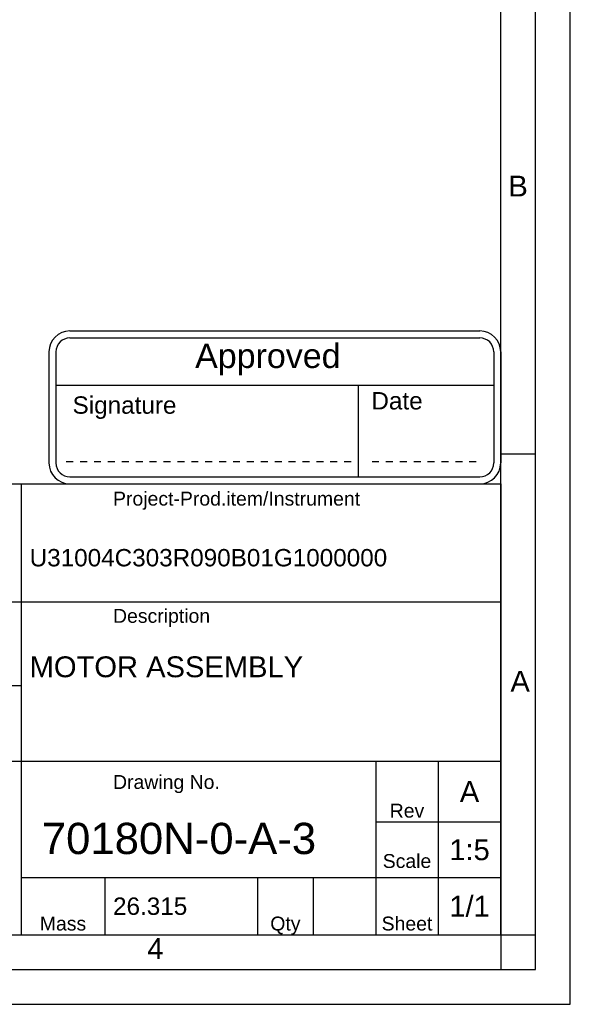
# Model space of a CAD drawing. Header units: millimetres. Extents: x 0 to 420, y 0 to 297.
# Tile 42 of 68: x 341 to 420, y 0 to 142. Entities that reach past the tile are written whole.
import ezdxf

# ---------------------------------------------------------------- set-up
doc = ezdxf.new("R2010")
doc.units = ezdxf.units.MM
doc.header["$LTSCALE"] = 23.1
doc.layers.get('0').update_dxf_attribs({"linetype": 'CONTINUOUS'})
doc.layers.add('DETAIL', color=7, linetype='CONTINUOUS')
doc.styles.add('TEXTSTYLE_11', font='arial.ttf')
doc.styles.add('TEXTSTYLE_2', font='arial.ttf')
doc.styles.add('TEXTSTYLE_3', font='arial.ttf')

msp = doc.modelspace()

# ---------------------------------------------------------------- linework, layer by layer
at = {"color": 2, "linetype": 'Continuous'}
for p, q in [((420, 0), (420, 297)), ((415, 5), (415, 292)), ((410, 79.25), (415, 79.25)), ((235, 74.91189), (410, 74.91189)), ((341, 74.91189), (341, 9.99989)), ((410, 74.91189), (410, 9.99989)), ((235, 57.91189), (410, 57.91189)), ((235, 45.91189), (341, 45.91189)), ((235, 34.99989), (410, 34.99989)), ((392, 34.99989), (392, 9.99989)), ((401, 34.99989), (401, 9.99989)), ((392, 26.24989), (410, 26.24989)), ((341, 18.24989), (410, 18.24989)), ((353, 18.24989), (353, 9.99989)), ((375, 18.24989), (375, 9.99989)), ((383, 18.24989), (383, 9.99989)), ((235, 9.99989), (410, 9.99989)), ((410.00278, 10.01538), (410.00278, 5.01538)), ((410.00841, 9.99683), (415.00841, 9.99683)), ((20, 5), (415, 5)), ((237.25, 0), (420, 0))]:
    msp.add_line(p, q, dxfattribs=at)
at = {"color": 7, "linetype": 'Continuous'}
for p, q in [((410, 10), (410, 287)), ((25, 10), (410, 10))]:
    msp.add_line(p, q, dxfattribs=at)
at = {"layer": 'DETAIL', "color": 1, "linetype": 'Continuous'}
for p, q in [((347.98383, 96.9221), (406.98383, 96.9221)), ((347.98383, 95.9221), (406.98383, 95.9221)), ((344.98383, 93.9221), (344.98383, 77.9221)), ((345.98383, 93.9221), (345.98383, 77.9221)), ((408.98383, 93.9221), (408.98383, 77.9221)), ((409.98383, 93.9221), (409.98383, 77.9221)), ((345.98383, 89.10468), (408.98383, 89.10468)), ((389.46831, 89.10468), (389.46831, 75.9221)), ((347.46831, 78.13717), (348.46831, 78.13717)), ((349.46831, 78.13717), (350.46831, 78.13717)), ((351.46831, 78.13717), (352.46831, 78.13717)), ((353.46831, 78.13717), (354.46831, 78.13717)), ((355.46831, 78.13717), (356.46831, 78.13717)), ((357.46831, 78.13717), (358.46831, 78.13717)), ((359.46831, 78.13717), (360.46831, 78.13717)), ((361.46831, 78.13717), (362.46831, 78.13717)), ((363.46831, 78.13717), (364.46831, 78.13717)), ((365.46831, 78.13717), (366.46831, 78.13717)), ((367.46831, 78.13717), (368.46831, 78.13717)), ((369.46831, 78.13717), (370.46831, 78.13717)), ((371.46831, 78.13717), (372.46831, 78.13717)), ((373.46831, 78.13717), (374.46831, 78.13717)), ((375.46831, 78.13717), (376.46831, 78.13717)), ((377.46831, 78.13717), (378.46831, 78.13717)), ((379.46831, 78.13717), (380.46831, 78.13717)), ((381.46831, 78.13717), (382.46831, 78.13717)), ((383.46831, 78.13717), (384.46831, 78.13717)), ((385.46831, 78.13717), (386.46831, 78.13717)), ((387.46831, 78.13717), (388.46831, 78.13717)), ((391.46831, 78.13717), (392.46831, 78.13717)), ((393.46831, 78.13717), (394.46831, 78.13717)), ((395.46831, 78.13717), (396.46831, 78.13717)), ((397.46831, 78.13717), (398.46831, 78.13717)), ((399.46831, 78.13717), (400.46831, 78.13717)), ((401.46831, 78.13717), (402.46831, 78.13717)), ((403.46831, 78.13717), (404.46831, 78.13717)), ((405.46831, 78.13717), (406.46831, 78.13717)), ((347.98383, 75.9221), (406.98383, 75.9221)), ((347.98383, 74.9221), (406.98383, 74.9221))]:
    msp.add_line(p, q, dxfattribs=at)
for centre, radius, start, end in [((347.98383, 93.9221), 3, 90, 180), ((406.98383, 93.9221), 3, 0, 90), ((347.98383, 93.9221), 2, 90, 180), ((406.98383, 93.9221), 2, 0, 90), ((347.98383, 77.9221), 3, 180, 270), ((347.98383, 77.9221), 2, 180, 270), ((406.98383, 77.9221), 3, 270, 0), ((406.98383, 77.9221), 2, 270, 0)]:
    msp.add_arc(centre, radius, start, end, dxfattribs=at)

# ---------------------------------------------------------------- texts
at = {"color": 2, "style": 'TEXTSTYLE_2'}
for s, p in [('A', (411.3869, 44.99854)), ('4', (359.13013, 6.53753))]:
    msp.add_text(s, height=3, dxfattribs=at).set_placement(p)
at = {"color": 2, "linetype": 'Continuous', "line_spacing_factor": 0.9}
for s, insert, char_height, width, attachment_point, style in [('B', (411.08948, 119.28251), 3, 2.7881041, 1, 'TEXTSTYLE_2'), ('Project-Prod.item/Instrument', (354.2, 73.78689), 2, 35.5018587, 1, 'TEXTSTYLE_3'), ('U31004C303R090B01G1000000', (342.2, 65.53689), 2.5, 54.7338164, 1, 'TEXTSTYLE_2'), ('Description', (354.2, 56.91189), 2, 13.9628253, 1, 'TEXTSTYLE_3'), ('MOTOR ASSEMBLY', (342.2, 50.08089), 3, 39.267658, 1, 'TEXTSTYLE_2'), ('Drawing No.', (354.2, 32.99989), 2, 15.3531599, 1, 'TEXTSTYLE_3'), ('A', (405.5, 32.12489), 3, 2.7881041, 2, 'TEXTSTYLE_2'), ('Rev', (396.5, 28.87489), 2, 4.9665428, 2, 'TEXTSTYLE_3'), (' 70180N-0-A-3', (342.2, 26.12489), 4.5, 44.0643688, 1, 'TEXTSTYLE_3'), ('1:5', (405.5, 23.74989), 3, 5.8215613, 2, 'TEXTSTYLE_3'), ('Scale', (396.5, 21.62489), 2, 6.9814126, 2, 'TEXTSTYLE_3'), ('1/1', (405.5, 15.62489), 3, 5.8215613, 2, 'TEXTSTYLE_3'), ('26.315', (354.2, 15.37489), 2.5, 10.6784387, 1, 'TEXTSTYLE_2'), ('Sheet', (396.5, 12.62489), 2, 7.2936803, 2, 'TEXTSTYLE_3'), ('Mass', (347, 12.62489), 2, 6.669145, 2, 'TEXTSTYLE_3'), ('Qty', (379, 12.62489), 2, 4.3420074, 2, 'TEXTSTYLE_3')]:
    msp.add_mtext(s, dxfattribs=dict(at, insert=insert, char_height=char_height, width=width, attachment_point=attachment_point, style=style))
at = {"layer": 'DETAIL', "color": 2, "linetype": 'Continuous', "style": 'TEXTSTYLE_11'}
for s, height, p in [('Approved', 3.5, (366.01216, 91.59377)), ('Date', 2.5, (391.3762, 85.6264)), ('Signature', 2.5, (348.3762, 85.00796))]:
    msp.add_text(s, height=height, dxfattribs=at).set_placement(p)

doc.saveas('drawing.dxf')
